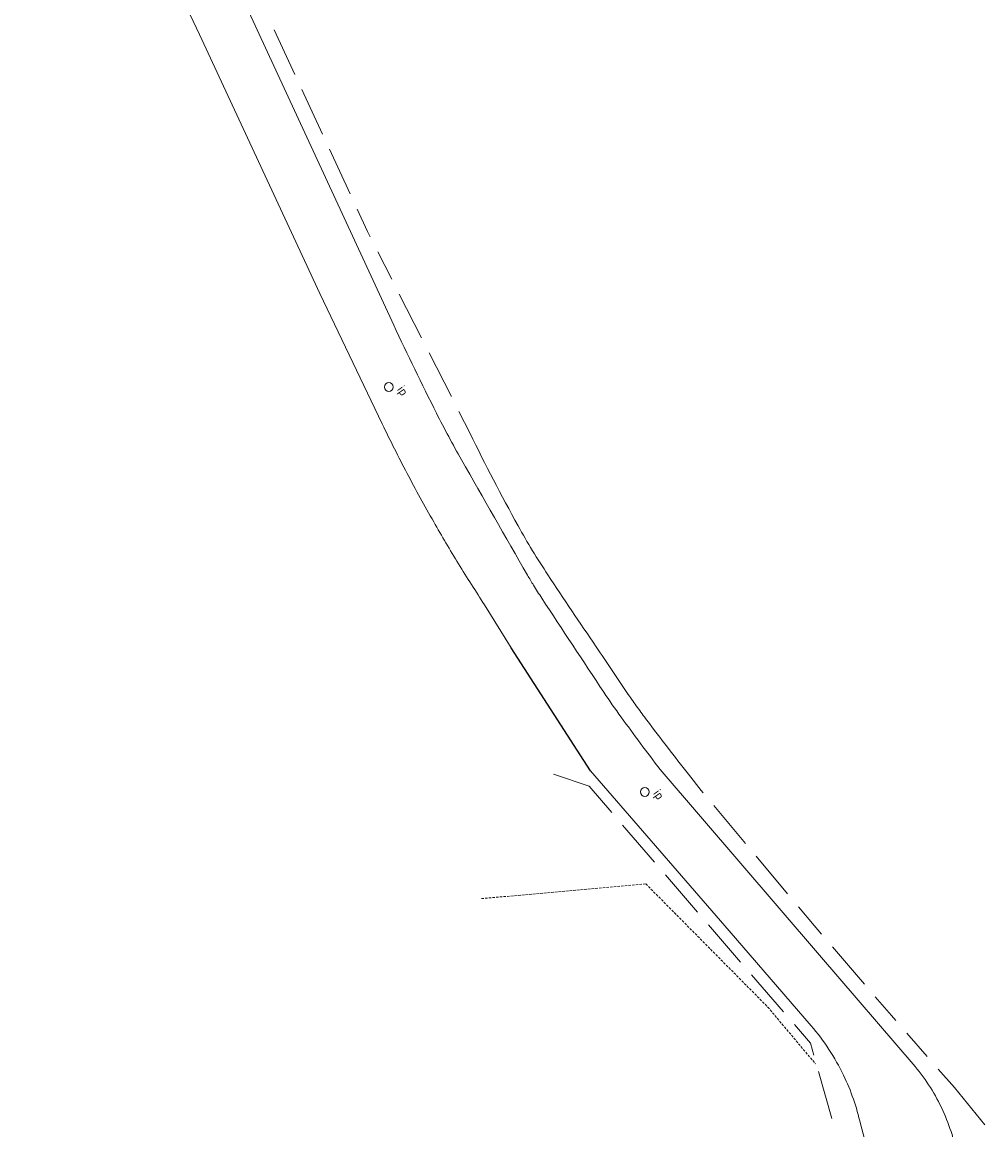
# Model space of a CAD drawing. Header units: metres. Extents: x 135689 to 136157, y 457710 to 458318.
# Tile 7 of 11: x 136020 to 136117, y 457904 to 458017. Entities that reach past the tile are written whole.
import ezdxf

# ---------------------------------------------------------------- set-up
doc = ezdxf.new("R2010")
doc.units = ezdxf.units.M
doc.header["$MEASUREMENT"] = 0
doc.linetypes.add('RASTER', pattern=[100, 100, 0])
doc.linetypes.add('STIPPELFIJN', pattern=[0.375, 0.25, -0.125])
for name, color, linetype, lineweight in [('HEKWERKEN', 7, 'RASTER', 5), ('INFRA', 7, 'Continuous', 5), ('INRICHTINGSELEMENTEN', 7, 'Continuous', 5), ('OVERIG', 7, 'Continuous', 5)]:
    doc.layers.add(name, color=color, linetype=linetype, lineweight=lineweight)
doc.styles.add('NLCS', font='NLCS-ISO.ttf')

msp = doc.modelspace()

# ---------------------------------------------------------------- linework, layer by layer
at = {"flags": 128}
msp.add_lwpolyline([(136077.36, 457940.94), (136069.31, 457953.43)], dxfattribs=at)
at = {"layer": 'HEKWERKEN', "linetype": 'RASTER'}
for points in [[(136047.31, 458011.81), (136045.21, 458016.35)], [(136050.11, 458005.72), (136048.02, 458010.27)], [(136052.92, 457999.64), (136050.82, 458004.18)], [(136054.68, 457995.83), (136053.63, 457998.1)], [(136054.96, 457995.26), (136054.68, 457995.83)], [(136057.15, 457990.95), (136055.73, 457993.75)], [(136060.19, 457984.98), (136057.92, 457989.44)], [(136063.22, 457979.01), (136060.96, 457983.46)], [(136065.12, 457975.26), (136063.99, 457977.49)], [(136073.61, 457940.58), (136077.24, 457939.37)], [(136087.35, 457940.58), (136088.65, 457938.93)], [(136079.53, 457936.7), (136077.24, 457939.37)], [(136088.84, 457938.7), (136088.65, 457938.93)], [(136093.14, 457933.55), (136089.93, 457937.39)], [(136083.9, 457931.62), (136080.64, 457935.41)], [(136097.43, 457928.41), (136094.22, 457932.25)], [(136088.27, 457926.55), (136085.01, 457930.34)], [(136100.12, 457925.18), (136098.52, 457927.1)], [(136092.64, 457921.47), (136089.38, 457925.26)], [(136100.88, 457924.3), (136100.12, 457925.18)], [(136105.25, 457919.21), (136101.99, 457923.01)], [(136097.02, 457916.39), (136093.75, 457920.18)], [(136107.98, 457916.03), (136106.35, 457917.92)], [(136108.43, 457915.52), (136107.98, 457916.03)], [(136099.76, 457913.21), (136098.13, 457915.1)], [(136100.1, 457911.98), (136099.76, 457913.21)], [(136111.64, 457911.86), (136109.55, 457914.24)], [(136101.92, 457905.53), (136100.57, 457910.34)], [(136114.42, 457908.71), (136112.76, 457910.58)], [(136117.49, 457904.89), (136114.42, 457908.71)]]:
    msp.add_lwpolyline(points, dxfattribs=at)
at = {"layer": 'INFRA', "linetype": 'Continuous'}
for points in [[(136037.59, 458015.86), (136019.56, 458053.91)], [(136042.41, 458018.6), (136057.36, 457986.29)], [(136049.85, 457989.49), (136037.59, 458015.86)], [(136056.19, 457976.23), (136049.85, 457989.49)], [(136069.31, 457953.43), (136066.61, 457957.81)], [(136077.36, 457940.94), (136091.49, 457924.65)], [(136084.47, 457941.05), (136100.67, 457922.18)], [(136091.49, 457924.65), (136099.81, 457914.99)], [(136100.67, 457922.18), (136110.41, 457910.84)], [(136104.84, 457904.99), (136105.61, 457902.1)]]:
    msp.add_lwpolyline(points, dxfattribs=at)
for points in [[(136057.36, 457986.29, 0.006996), (136061.71, 457977.33, 0.012961), (136064.25, 457972.59, 0.000748), (136070.96, 457960.85, 0.008434), (136071.58, 457959.82, 0.006618), (136072.42, 457958.5, 0.000904), (136078.73, 457948.93, 0.011242), (136080.49, 457946.4, 0.005196), (136084.47, 457941.05)], [(136066.61, 457957.81, -0.007692), (136063.95, 457961.99, -0.007692), (136061.43, 457966.26, -0.008737), (136058.72, 457971.2, -0.008737), (136056.19, 457976.23)], [(136099.81, 457914.99, -0.033054), (136101.63, 457912.58, -0.033054), (136103.12, 457909.96, -0.028839), (136104.12, 457907.52, -0.028839), (136104.84, 457904.99)], [(136110.41, 457910.84, -0.064728), (136113.21, 457906.37, -0.064728), (136114.77, 457901.34, -0.06843), (136114.97, 457895.78, -0.06843), (136113.66, 457890.37)]]:
    msp.add_lwpolyline(points, format="xyb", dxfattribs=at)
at = {"layer": 'INRICHTINGSELEMENTEN'}
for centre in [(136056.86, 457979.99), (136082.9, 457938.78)]:
    msp.add_circle(centre, 0.45, dxfattribs=at)
at = {"layer": 'OVERIG', "linetype": 'RASTER'}
msp.add_lwpolyline([(136087.35, 457940.58, -0.0055), (136083.1, 457946.09, -0.011893), (136081.22, 457948.71, -0.001523), (136077.94, 457953.56, -0.001015), (136073.05, 457960.86, -0.021272), (136070.01, 457965.87, -0.011786), (136065.12, 457975.26)], format="xyb", dxfattribs=at)
at = {"layer": 'OVERIG', "linetype": 'STIPPELFIJN'}
for points in [[(136066.29, 457927.92), (136083, 457929.43)], [(136083, 457929.43), (136095.41, 457916.89)], [(136095.41, 457916.89), (136100.27, 457911.1)]]:
    msp.add_lwpolyline(points, dxfattribs=at)

# ---------------------------------------------------------------- texts
at = {"layer": 'INRICHTINGSELEMENTEN', "style": 'NLCS'}
for p in [(136057.66, 457979.74), (136083.71, 457938.64)]:
    msp.add_text('ip', height=0.9, rotation=305.3657, dxfattribs=at).set_placement(p)

doc.saveas('drawing.dxf')
